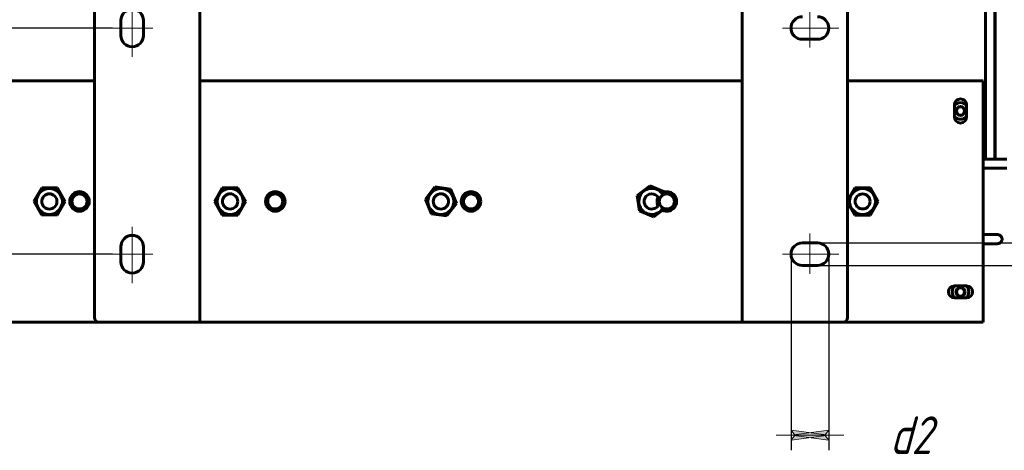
# Model space of a CAD drawing. Header units: millimetres. Extents: x 0 to 297, y 0 to 420.
# Tile 18 of 23: x 100 to 231, y 254 to 311. Entities that reach past the tile are written whole.
import ezdxf

# ---------------------------------------------------------------- set-up
doc = ezdxf.new("R2010")
doc.units = ezdxf.units.MM
for name, pattern in [('K5LT_AXLED', [19.5, 15, -1.5, 1.5, -1.5]), ('K5LT_BASIC', [0]), ('K5LT_THIN', [0])]:
    doc.linetypes.add(name, pattern=pattern)
doc.layers.add('Системный слой', color=7, linetype='Continuous')
doc.styles.add('KDIMTEXTSTYLE', font='GOST_AU.SHX', dxfattribs={"width": 0.96, "oblique": 15, "height": 5})
doc.dimstyles.new('KDIMSTYLE (0.20)', dxfattribs={"dimtxt": 5, "dimasz": 1, "dimexe": 2, "dimexo": 0, "dimgap": 1, "dimtad": 1, "dimlfac": 5, "dimtxsty": 'KDIMTEXTSTYLE', "dimsah": 1, "dimcen": 0, "dimdle": 1, "dimadec": 0, "dimazin": 0, "dimtfac": 0.667, "dimtmove": 0, "dimatfit": 3, "dimfxl": 1, "dimtvp": 1, "dimtolj": 1, "dimtzin": 0, "dimarcsym": 0})

# ---------------------------------------------------------------- blocks, each defined once
blk = doc.blocks.new('U125')
at = {"layer": 'Системный слой', "color": 150, "linetype": 'K5LT_BASIC', "lineweight": 60, "true_color": 0x0080ff}
for start, end in [(153.8735707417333, 206.1264292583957), (244.1275317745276, 90), (90, 105.5693699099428)]:
    blk.add_arc((186.3597860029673, 287.3227476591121), 1.299999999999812, start, end, dxfattribs=at)
blk = doc.blocks.new('U128')
at = {"layer": 'Системный слой', "color": 150, "linetype": 'K5LT_BASIC', "lineweight": 60, "true_color": 0x0080ff}
for p, q in [((92.35978600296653, 271.3227476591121), (110.9597853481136, 271.3227476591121)), ((124.3597853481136, 271.3227476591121), (196.3597866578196, 271.3227476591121)), ((209.7597866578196, 271.3227476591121), (228.3597860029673, 271.3227476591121))]:
    blk.add_line(p, q, dxfattribs=at)
blk = doc.blocks.new('U129')
at = {"layer": 'Системный слой', "color": 150, "linetype": 'K5LT_BASIC', "lineweight": 60, "true_color": 0x0080ff}
for start, end in [(90, 136.6582417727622), (43.34175822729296, 90), (223.3417582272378, 316.6582417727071)]:
    blk.add_arc((225.3597860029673, 299.3227476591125), 1.100000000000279, start, end, dxfattribs=at)
blk = doc.blocks.new('U130')
at = {"layer": 'Системный слой', "color": 150, "linetype": 'K5LT_BASIC', "lineweight": 60, "true_color": 0x0080ff}
for p, q in [((92.35978600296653, 303.3227476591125), (110.3597853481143, 303.3227476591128)), ((124.3597853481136, 303.3227476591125), (196.3597866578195, 303.3227476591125)), ((210.3597866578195, 303.3227476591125), (228.3597860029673, 303.3227476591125))]:
    blk.add_line(p, q, dxfattribs=at)
blk = doc.blocks.new('U131')
at = {"layer": 'Системный слой', "color": 150, "linetype": 'K5LT_BASIC', "lineweight": 60, "true_color": 0x0080ff}
for start, end in [(133.3417582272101, 226.6582417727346), (313.3417582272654, 46.65824177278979)]:
    blk.add_arc((225.3597860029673, 275.3227476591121), 1.100000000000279, start, end, dxfattribs=at)
blk = doc.blocks.new('U132')
at = {"layer": 'Системный слой', "color": 150, "linetype": 'K5LT_BASIC', "lineweight": 60, "true_color": 0x0080ff}
for start, end in [(157.0080768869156, 202.9919231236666), (0, 120.8913336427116), (239.1086663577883, 0)]:
    blk.add_arc((186.359786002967, 287.322747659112), 1.2, start, end, dxfattribs=at)
blk = doc.blocks.new('U133')
at = {"layer": 'Системный слой', "color": 150, "linetype": 'K5LT_BASIC', "lineweight": 60, "true_color": 0x0080ff}
for p, q in [((229.900105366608, 320.0943542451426), (229.900105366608, 294.6614846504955)), ((229.900105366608, 294.6614846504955), (229.900105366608, 294.6403172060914)), ((229.900105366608, 294.6403172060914), (229.900105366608, 294.6317128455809)), ((229.900105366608, 294.6317128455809), (229.900105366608, 294.6210355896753)), ((229.900105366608, 294.6210355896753), (229.900105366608, 294.5996876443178)), ((229.900105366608, 294.5996876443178), (229.900105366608, 294.5570236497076)), ((229.900105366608, 294.5570236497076), (229.900105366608, 294.5484357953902)), ((229.900105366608, 294.5484357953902), (229.900105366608, 294.539850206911)), ((229.900105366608, 294.539850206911), (229.900105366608, 294.5269203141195)), ((229.900105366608, 294.5269203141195), (229.900105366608, 294.5010781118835)), ((229.900105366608, 294.5010781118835), (229.900105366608, 294.4494741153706)), ((229.900105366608, 294.4494741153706), (229.900105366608, 294.369294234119)), ((229.900105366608, 294.369294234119), (229.900105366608, 294.3607802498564)), ((229.900105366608, 294.3607802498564), (229.900105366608, 294.3470197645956)), ((229.900105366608, 294.3470197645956), (229.900105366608, 294.3195364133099)), ((229.900105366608, 294.3195364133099), (229.900105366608, 294.264732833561)), ((229.900105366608, 294.264732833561), (229.900105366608, 294.1558793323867)), ((229.900105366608, 294.1558793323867), (229.900105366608, 294.0618231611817)), ((229.900105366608, 294.0618231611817), (229.900105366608, 294.0535452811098)), ((229.900105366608, 294.0535452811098), (229.900105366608, 294.0389862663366)), ((229.900105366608, 294.0389862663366), (229.900105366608, 294.0099485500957)), ((229.900105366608, 294.0099485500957), (229.900105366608, 293.952211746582)), ((229.900105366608, 293.952211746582), (229.900105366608, 293.8382316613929)), ((229.900105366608, 293.8382316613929), (229.900105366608, 293.7663912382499)), ((229.900105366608, 293.7663912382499), (229.900105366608, 293.7584917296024)), ((229.900105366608, 293.7584917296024), (229.900105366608, 293.7446994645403)), ((229.900105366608, 293.7446994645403), (229.900105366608, 293.7172337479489)), ((229.900105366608, 293.7172337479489), (229.900105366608, 293.6627908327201)), ((229.900105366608, 293.6627908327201), (229.900105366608, 293.5559651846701)), ((229.900105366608, 293.5559651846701), (229.900105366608, 293.4906230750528)), ((229.900105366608, 293.4906230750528), (229.900105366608, 293.4832375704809)), ((229.900105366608, 293.4832375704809), (229.900105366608, 293.4703675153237)), ((229.900105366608, 293.4703675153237), (229.900105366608, 293.4447753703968)), ((229.900105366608, 293.4447753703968), (229.900105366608, 293.3941965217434)), ((229.900105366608, 293.3941965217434), (229.900105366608, 293.2955692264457)), ((229.900105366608, 293.2955692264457), (229.900105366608, 293.2318701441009)), ((229.900105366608, 293.2318701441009), (229.900105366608, 293.2251255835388)), ((229.900105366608, 293.2251255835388), (229.900105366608, 293.2133671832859)), ((229.900105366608, 293.2133671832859), (229.900105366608, 293.1900290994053)), ((229.900105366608, 293.1900290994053), (229.900105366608, 293.1440813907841)), ((229.900105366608, 293.1440813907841), (229.900105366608, 293.0552085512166)), ((229.900105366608, 293.0552085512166), (229.900105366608, 293.000455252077)), ((229.900105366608, 293.000455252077), (229.900105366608, 292.9944555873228)), ((229.900105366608, 292.9944555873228), (229.900105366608, 292.9853223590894)), ((229.900105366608, 292.9853223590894), (229.900105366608, 292.9716892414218)), ((229.900105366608, 292.9716892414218), (229.900105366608, 292.9515053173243)), ((229.900105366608, 292.9515053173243), (229.900105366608, 292.9227476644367))]:
    blk.add_line(p, q, dxfattribs=at)
blk = doc.blocks.new('U135')
at = {"layer": 'Системный слой', "color": 150, "linetype": 'K5LT_BASIC', "lineweight": 60, "true_color": 0x0080ff}
for p, q in [((228.7001053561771, 323.5678099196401), (228.7001053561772, 294.6398884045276)), ((228.7001053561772, 294.6398884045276), (228.7001053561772, 294.6311187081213)), ((228.7001053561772, 294.6311187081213), (228.7001053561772, 294.6202411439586)), ((228.7001053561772, 294.6202411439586), (228.7001053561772, 294.5984924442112)), ((228.7001053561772, 294.5984924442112), (228.7001053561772, 294.5550266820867)), ((228.7001053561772, 294.5550266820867), (228.7001053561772, 294.5462733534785)), ((228.7001053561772, 294.5462733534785), (228.7001053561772, 294.5375223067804)), ((228.7001053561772, 294.5375223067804), (228.7001053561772, 294.5230806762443)), ((228.7001053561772, 294.5230806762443), (228.7001053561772, 294.4942189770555)), ((228.7001053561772, 294.4942189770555), (228.7001053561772, 294.4365958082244)), ((228.7001053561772, 294.4365958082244), (228.7001053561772, 294.3676357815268)), ((228.7001053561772, 294.3676357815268), (228.7001053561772, 294.3589558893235)), ((228.7001053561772, 294.3589558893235), (228.7001053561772, 294.3450179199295)), ((228.7001053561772, 294.3450179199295), (228.7001053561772, 294.3171800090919)), ((228.7001053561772, 294.3171800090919), (228.7001053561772, 294.261669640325)), ((228.7001053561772, 294.261669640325), (228.7001053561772, 294.1514174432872)), ((228.7001053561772, 294.1514174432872), (228.7001053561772, 294.0601481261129)), ((228.7001053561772, 294.0601481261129), (228.7001053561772, 294.0517070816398)), ((228.7001053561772, 294.0517070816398), (228.7001053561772, 294.036985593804)), ((228.7001053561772, 294.036985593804), (228.7001053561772, 294.0076247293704)), ((228.7001053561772, 294.0076247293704), (228.7001053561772, 293.9492500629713)), ((228.7001053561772, 293.9492500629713), (228.7001053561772, 293.8340379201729)), ((228.7001053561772, 293.8340379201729), (228.7001053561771, 293.7648304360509)), ((228.7001053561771, 293.7648304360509), (228.7001053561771, 293.7567772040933)), ((228.7001053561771, 293.7567772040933), (228.7001053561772, 293.7428357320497)), ((228.7001053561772, 293.7428357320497), (228.7001053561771, 293.7150751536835)), ((228.7001053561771, 293.7150751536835), (228.7001053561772, 293.6600570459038)), ((228.7001053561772, 293.6600570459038), (228.7001053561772, 293.5521417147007)), ((228.7001053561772, 293.5521417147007), (228.7001053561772, 293.4891976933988)), ((228.7001053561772, 293.4891976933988), (228.7001053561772, 293.4816714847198)), ((228.7001053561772, 293.4816714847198), (228.7001053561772, 293.4686652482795)), ((228.7001053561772, 293.4686652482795), (228.7001053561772, 293.4428045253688)), ((228.7001053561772, 293.4428045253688), (228.7001053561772, 293.3917037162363)), ((228.7001053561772, 293.3917037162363), (228.7001053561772, 293.2920937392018)), ((228.7001053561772, 293.2920937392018), (228.7001053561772, 293.2305662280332)), ((228.7001053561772, 293.2305662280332), (228.7001053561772, 293.2236937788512)), ((228.7001053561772, 293.2236937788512), (228.7001053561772, 293.2118112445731)), ((228.7001053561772, 293.2118112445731), (228.7001053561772, 293.1882282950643)), ((228.7001053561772, 293.1882282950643), (228.7001053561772, 293.1418055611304)), ((228.7001053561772, 293.1418055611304), (228.7001053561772, 293.0520502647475)), ((228.7001053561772, 293.0520502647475), (228.7001053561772, 292.9992908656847)), ((228.7001053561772, 292.9992908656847), (228.7001053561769, 292.9931768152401)), ((228.7001053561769, 292.9931768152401), (228.700105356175, 292.9849948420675)), ((228.700105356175, 292.9849948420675), (228.7001053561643, 292.9727918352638)), ((228.7001053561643, 292.9727918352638), (228.7001053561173, 292.9546931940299)), ((228.7001053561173, 292.9546931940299), (228.7001053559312, 292.9282224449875)), ((228.7001053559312, 292.9282224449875), (228.7001053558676, 292.9227476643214))]:
    blk.add_line(p, q, dxfattribs=at)
blk = doc.blocks.new('U138')
at = {"layer": 'Системный слой', "color": 150, "linetype": 'K5LT_BASIC', "lineweight": 60, "true_color": 0x0080ff}
for start, end in [(157.4773264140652, 332.3670695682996), (27.63293042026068, 157.4773264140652)]:
    blk.add_arc((184.3597860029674, 287.3227476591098), 1.0106, start, end, dxfattribs=at)
blk = doc.blocks.new('U139')
at = {"layer": 'Системный слой', "color": 150, "linetype": 'K5LT_BASIC', "lineweight": 60, "true_color": 0x0080ff}
for start, end in [(36.65310720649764, 157.4773264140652), (157.4773264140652, 323.3468927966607)]:
    blk.add_arc((184.3597860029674, 287.3227476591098), 1.725000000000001, start, end, dxfattribs=at)
blk = doc.blocks.new('U142')
at = {"layer": 'Системный слой', "color": 150, "linetype": 'K5LT_BASIC', "lineweight": 60, "true_color": 0x0080ff}
for p, q in [((229.4116450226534, 292.9227476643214), (228.3597860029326, 292.9227476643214)), ((230.2302850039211, 292.9227476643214), (229.4116450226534, 292.9227476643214)), ((230.5924894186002, 292.9227476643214), (230.2302850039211, 292.9227476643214)), ((230.9210901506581, 292.9227476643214), (230.5924894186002, 292.9227476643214)), ((231.1882619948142, 292.9227476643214), (230.9210901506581, 292.9227476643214)), ((231.1998776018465, 292.9227476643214), (231.1882619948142, 292.9227476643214)), ((231.4259028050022, 292.9227476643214), (231.1998776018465, 292.9227476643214)), ((231.5119976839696, 292.9227476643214), (231.4259028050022, 292.9227476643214)), ((231.5217689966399, 292.9227476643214), (231.5119976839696, 292.9227476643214)), ((231.5217997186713, 292.9227476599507), (231.5215417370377, 292.9227476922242)), ((231.5215417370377, 292.9227476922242), (231.5216251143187, 292.922747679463)), ((231.5216251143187, 292.922747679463), (231.5217301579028, 292.9227476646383)), ((231.5217301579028, 292.9227476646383), (231.5217324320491, 292.9227476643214)), ((231.5217323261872, 292.9227476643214), (231.5217319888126, 292.9227476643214)), ((231.5217319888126, 292.9227476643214), (231.5217689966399, 292.9227476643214))]:
    blk.add_line(p, q, dxfattribs=at)
blk = doc.blocks.new('U143')
at = {"layer": 'Системный слой', "color": 150, "linetype": 'K5LT_BASIC', "lineweight": 60, "true_color": 0x0080ff}
for p, q in [((229.9856577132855, 327.8129160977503), (229.9856577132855, 299.1568852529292)), ((229.9856577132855, 299.1568852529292), (229.9856577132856, 294.6524631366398)), ((229.9856577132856, 294.6524631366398), (229.9856577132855, 294.6438486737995)), ((229.9856577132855, 294.6438486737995), (229.9856577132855, 294.6333242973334)), ((229.9856577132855, 294.6333242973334), (229.9856577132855, 294.6122815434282)), ((229.9856577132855, 294.6122815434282), (229.9856577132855, 294.5745381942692)), ((229.9856577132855, 294.5745381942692), (229.9856577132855, 294.5659381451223)), ((229.9856577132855, 294.5659381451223), (229.9856577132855, 294.5544821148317)), ((229.9856577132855, 294.5544821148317), (229.9856577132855, 294.5315823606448)), ((229.9856577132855, 294.5315823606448), (229.9856577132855, 294.4858390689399)), ((229.9856577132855, 294.4858390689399), (229.9856577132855, 294.4191309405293)), ((229.9856577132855, 294.4191309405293), (229.9856577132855, 294.4105857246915)), ((229.9856577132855, 294.4105857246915), (229.9856577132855, 294.3970603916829)), ((229.9856577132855, 294.3970603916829), (229.9856577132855, 294.3700417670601)), ((229.9856577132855, 294.3700417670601), (229.9856577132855, 294.3161444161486)), ((229.9856577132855, 294.3161444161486), (229.9856577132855, 294.2090031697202)), ((229.9856577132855, 294.2090031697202), (229.9856577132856, 294.1156548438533)), ((229.9856577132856, 294.1156548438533), (229.9856577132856, 294.1073205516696)), ((229.9856577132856, 294.1073205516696), (229.9856577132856, 294.0927078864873)), ((229.9856577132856, 294.0927078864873), (229.9856577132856, 294.0635571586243)), ((229.9856577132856, 294.0635571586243), (229.9856577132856, 294.0055700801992)), ((229.9856577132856, 294.0055700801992), (229.9856577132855, 293.8909811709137)), ((229.9856577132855, 293.8909811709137), (229.9856577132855, 293.8179096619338)), ((229.9856577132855, 293.8179096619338), (229.9856577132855, 293.8099286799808)), ((229.9856577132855, 293.8099286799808), (229.9856577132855, 293.7959954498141)), ((229.9856577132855, 293.7959954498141), (229.9856577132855, 293.7682423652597)), ((229.9856577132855, 293.7682423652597), (229.9856577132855, 293.713203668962)), ((229.9856577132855, 293.713203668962), (229.9856577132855, 293.6051079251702)), ((229.9856577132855, 293.6051079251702), (229.9856577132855, 293.5395901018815)), ((229.9856577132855, 293.5395901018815), (229.9856577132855, 293.5321030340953)), ((229.9856577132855, 293.5321030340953), (229.9856577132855, 293.5190681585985)), ((229.9856577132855, 293.5190681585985), (229.9856577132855, 293.4931410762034)), ((229.9856577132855, 293.4931410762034), (229.9856577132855, 293.4418706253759)), ((229.9856577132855, 293.4418706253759), (229.9856577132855, 293.3417688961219)), ((229.9856577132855, 293.3417688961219), (229.9856577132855, 293.2776189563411)), ((229.9856577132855, 293.2776189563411), (229.9856577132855, 293.2707487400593)), ((229.9856577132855, 293.2707487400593), (229.9856577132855, 293.2587751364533)), ((229.9856577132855, 293.2587751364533), (229.9856577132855, 293.2350003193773)), ((229.9856577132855, 293.2350003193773), (229.9856577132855, 293.1881538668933)), ((229.9856577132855, 293.1881538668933), (229.9856577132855, 293.0973826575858)), ((229.9856577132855, 293.0973826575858), (229.9856577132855, 293.0408851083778)), ((229.9856577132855, 293.0408851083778), (229.9856577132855, 293.0347499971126)), ((229.9856577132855, 293.0347499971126), (229.9856577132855, 293.0250832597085)), ((229.9856577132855, 293.0250832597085), (229.9856577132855, 293.0059347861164)), ((229.9856577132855, 293.0059347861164), (229.9856577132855, 292.968307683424)), ((229.9856577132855, 292.968307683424), (229.9856577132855, 292.9227476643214))]:
    blk.add_line(p, q, dxfattribs=at)
blk = doc.blocks.new('U145')
at = {"layer": 'Системный слой', "color": 150, "linetype": 'K5LT_BASIC', "lineweight": 60, "true_color": 0x0080ff}
for p, q in [((229.2999098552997, 291.7227476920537), (229.2980545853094, 291.7227476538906)), ((230.5856577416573, 291.7227476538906), (229.3021794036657, 291.7227476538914))]:
    blk.add_line(p, q, dxfattribs=at)
blk = doc.blocks.new('U214')
at = {"layer": 'Системный слой', "color": 150, "linetype": 'K5LT_BASIC', "lineweight": 60, "true_color": 0x0080ff}
for p, q in [((230.2813915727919, 282.9227476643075), (230.2816193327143, 282.9227476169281)), ((230.2815355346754, 281.7227476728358), (230.2813954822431, 281.7227476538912))]:
    blk.add_line(p, q, dxfattribs=at)
blk = doc.blocks.new('U215')
at = {"layer": 'Системный слой', "color": 150, "linetype": 'K5LT_BASIC', "lineweight": 60, "true_color": 0x0080ff}
for p, q in [((230.2816193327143, 282.9227476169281), (230.2813915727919, 282.9227476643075)), ((230.2813954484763, 281.7227476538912), (230.2815355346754, 281.7227476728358))]:
    blk.add_line(p, q, dxfattribs=at)
blk = doc.blocks.new('U216')
at = {"layer": 'Системный слой', "color": 150, "linetype": 'K5LT_BASIC', "lineweight": 60, "true_color": 0x0080ff}
for p, q in [((230.2813954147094, 282.922747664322), (230.2814595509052, 282.9227476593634)), ((230.2813954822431, 281.7227476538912), (230.2813878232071, 281.7227476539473)), ((230.2815355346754, 281.7227476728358), (230.2813954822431, 281.7227476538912))]:
    blk.add_line(p, q, dxfattribs=at)
blk = doc.blocks.new('KDIMARROW_02')
at = {"layer": 'Системный слой'}
blk.add_hatch(color=0, dxfattribs=at).paths.add_polyline_path([(4.5, -5.51091059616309e-16), (5, 0.6582624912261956), (0, 0), (5, -0.658262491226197)])
at = {"layer": 'Системный слой', "color": 0, "linetype": 'K5LT_THIN', "lineweight": 18}
for p, q in [((0, 0), (-1, 0)), ((5, 0.6582624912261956), (0, 0)), ((0, 0), (5, -0.658262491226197)), ((0, 0), (7, -8.572527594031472e-16)), ((4.5, -5.51091059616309e-16), (5, 0.6582624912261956)), ((5, -0.658262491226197), (4.5, -5.51091059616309e-16))]:
    blk.add_line(p, q, dxfattribs=at)
blk = doc.blocks.new('KDIMARROW_01')
at = {"layer": 'Системный слой'}
blk.add_hatch(color=0, dxfattribs=at).paths.add_polyline_path([(-5, -0.6582624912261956), (0, 0), (-5, 0.658262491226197), (-4.5, 5.51091059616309e-16)])
at = {"layer": 'Системный слой', "color": 0, "linetype": 'K5LT_THIN', "lineweight": 18}
for p, q in [((-4.5, 5.51091059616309e-16), (-5, 0.658262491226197)), ((-5, 0.658262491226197), (0, 0)), ((0, 0), (-5, -0.6582624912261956)), ((-5, -0.6582624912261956), (-4.5, 5.51091059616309e-16)), ((0, 0), (-1, 0))]:
    blk.add_line(p, q, dxfattribs=at)

msp = doc.modelspace()

# ---------------------------------------------------------------- linework, layer by layer
at = {"layer": 'Системный слой', "color": 150, "linetype": 'K5LT_BASIC', "lineweight": 60, "true_color": 0x0080ff}
for p, q in [((110.3597853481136, 379.721924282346), (110.3597853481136, 271.9227476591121)), ((124.3597853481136, 271.3227476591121), (124.3597853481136, 379.8635909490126)), ((196.3597866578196, 379.8635909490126), (196.3597866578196, 271.3227476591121)), ((210.3597866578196, 379.721924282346), (210.3597866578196, 271.9227476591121)), ((113.8597853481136, 309.3219225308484), (113.8597853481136, 311.3219225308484)), ((116.8597853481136, 311.3219225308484), (116.8597853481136, 309.3219225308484)), ((206.3597853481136, 308.8219225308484), (204.3597853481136, 308.8219225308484)), ((228.3597860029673, 302.7227476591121), (228.3597860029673, 303.3227476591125)), ((228.3597860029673, 271.9227476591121), (228.3597860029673, 302.7227476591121)), ((224.5597860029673, 298.5227476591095), (224.5597860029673, 300.1227476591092)), ((226.1597860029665, 300.1227476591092), (226.1597860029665, 298.5227476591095)), ((231.5217324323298, 291.7227476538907), (228.3597860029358, 291.7227476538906)), ((229.2980313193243, 291.7227476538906), (229.3001053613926, 291.7227435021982)), ((229.3001053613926, 291.7227435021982), (229.3021794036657, 291.7227476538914)), ((230.585657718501, 291.722743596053), (230.5836072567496, 291.7227476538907)), ((230.5877081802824, 291.7227476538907), (230.585657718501, 291.722743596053)), ((103.3416991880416, 289.1347904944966), (102.2814674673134, 287.3470800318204)), ((105.4200177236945, 289.110458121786), (103.3416991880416, 289.1347904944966)), ((106.4381045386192, 287.2984152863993), (105.4200177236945, 289.110458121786)), ((127.3205555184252, 289.1227476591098), (126.2813250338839, 287.3227476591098)), ((129.3990164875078, 289.1227476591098), (127.3205555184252, 289.1227476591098)), ((130.4382469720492, 287.3227476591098), (129.3990164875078, 289.1227476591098)), ((155.5727598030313, 289.2464393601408), (154.3003070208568, 287.6030088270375)), ((157.6322387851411, 288.9661781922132), (155.5727598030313, 289.2464393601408)), ((184.0893078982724, 289.3835343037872), (182.4398533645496, 288.1189000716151)), ((186.0092405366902, 288.587381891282), (184.0893078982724, 289.3835343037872)), ((211.3205555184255, 289.122747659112), (210.3597866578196, 287.4586471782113)), ((213.3990164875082, 289.122747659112), (211.3205555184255, 289.122747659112)), ((214.4382469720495, 287.322747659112), (213.3990164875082, 289.122747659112)), ((158.4192649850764, 287.0424864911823), (157.6322387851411, 288.9661781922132)), ((182.4398533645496, 288.1189000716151), (182.7103314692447, 286.0581134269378)), ((186.0240150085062, 288.4748144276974), (186.0092405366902, 288.587381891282)), ((102.2814674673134, 287.3470800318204), (103.2995542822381, 285.5350371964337)), ((105.377872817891, 285.5107048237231), (106.4381045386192, 287.2984152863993)), ((126.2813250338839, 287.3227476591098), (127.3205555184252, 285.5227476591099)), ((129.3990164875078, 285.5227476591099), (130.4382469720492, 287.3227476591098)), ((154.3003070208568, 287.6030088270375), (155.0873332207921, 285.6793171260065)), ((157.1468122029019, 285.3990559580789), (158.4192649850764, 287.0424864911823)), ((210.3597866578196, 287.1868481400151), (211.3205555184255, 285.522747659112)), ((213.3990164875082, 285.522747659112), (214.4382469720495, 287.322747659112)), ((103.2995542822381, 285.5350371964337), (105.377872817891, 285.5107048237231)), ((127.3205555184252, 285.5227476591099), (129.3990164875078, 285.5227476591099)), ((155.0873332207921, 285.6793171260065), (157.1468122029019, 285.3990559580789)), ((182.7103314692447, 286.0581134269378), (184.6302641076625, 285.2619610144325)), ((184.6302641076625, 285.2619610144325), (185.8822506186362, 286.221857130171)), ((211.3205555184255, 285.522747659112), (213.3990164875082, 285.522747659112)), ((230.2813954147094, 282.922747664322), (228.3597860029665, 282.9227476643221)), ((230.2813915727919, 282.9227476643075), (230.2813954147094, 282.922747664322)), ((113.8597853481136, 279.3219225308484), (113.8597853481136, 281.3219225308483)), ((116.8597853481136, 281.3219225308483), (116.8597853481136, 279.3219225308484)), ((204.3597853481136, 281.8219225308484), (206.3597853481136, 281.8219225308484)), ((230.2813954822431, 281.7227476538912), (228.3597860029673, 281.7227476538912)), ((230.2815240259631, 281.7227476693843), (230.2813954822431, 281.7227476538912)), ((230.2815240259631, 281.7227476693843), (230.2813977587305, 281.7227476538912)), ((206.3597853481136, 278.8219225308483), (204.3597853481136, 278.8219225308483)), ((224.5597860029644, 276.1227476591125), (226.1597860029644, 276.1227476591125)), ((226.1597860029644, 274.5227476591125), (224.5597860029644, 274.5227476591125)), ((110.9597853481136, 271.3227476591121), (122.7597853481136, 271.3227476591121)), ((122.7597853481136, 271.3227476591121), (124.3597853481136, 271.3227476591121)), ((196.3597866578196, 271.3227476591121), (197.9597866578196, 271.3227476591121)), ((197.9597866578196, 271.3227476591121), (209.7597866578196, 271.3227476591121)), ((228.3597860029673, 271.3227476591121), (228.3597860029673, 271.9227476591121))]:
    msp.add_line(p, q, dxfattribs=at)
at = {"layer": 'Системный слой', "color": 30, "linetype": 'K5LT_AXLED', "lineweight": 18, "true_color": 0xff8000}
for p, q in [((115.3597853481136, 313.9596789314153), (115.3597853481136, 306.4960684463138)), ((205.3597853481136, 307.7226893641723), (205.3597853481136, 313.0781572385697)), ((112.7605521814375, 310.3219225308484), (118.116020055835, 310.3219225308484)), ((201.7220289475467, 310.3219225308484), (209.1856394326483, 310.3219225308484)), ((115.3597853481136, 283.9596789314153), (115.3597853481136, 276.4960684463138)), ((205.3597853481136, 277.7226893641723), (205.3597853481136, 283.0781572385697)), ((112.7605521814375, 280.3219225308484), (118.116020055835, 280.3219225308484)), ((201.7220289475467, 280.3219225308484), (209.1856394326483, 280.3219225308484))]:
    msp.add_line(p, q, dxfattribs=at)
at = {"layer": 'Системный слой', "color": 150, "linetype": 'K5LT_BASIC', "lineweight": 60, "true_color": 0x0080ff}
for centre, radius in [((225.3597860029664, 299.3227476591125), 0.6000000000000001), ((225.3597860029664, 299.3227476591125), 0.5400000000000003), ((104.3597860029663, 287.3227476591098), 1.725000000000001), ((128.3597860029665, 287.3227476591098), 1.725000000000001), ((156.3597860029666, 287.3227476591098), 1.725000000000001), ((212.3597860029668, 287.322747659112), 1.725000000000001), ((104.3597860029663, 287.3227476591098), 1.0106), ((108.359786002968, 287.3227476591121), 1.299999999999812), ((108.3597860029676, 287.322747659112), 1.2), ((108.3597860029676, 287.322747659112), 1.000000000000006), ((128.3597860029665, 287.3227476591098), 1.0106), ((134.3597860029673, 287.3227476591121), 1.299999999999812), ((134.3597860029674, 287.322747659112), 1.2), ((134.3597860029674, 287.322747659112), 1.000000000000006), ((156.3597860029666, 287.3227476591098), 1.0106), ((160.3597860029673, 287.3227476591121), 1.299999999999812), ((160.3597860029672, 287.322747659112), 1.2), ((160.3597860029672, 287.322747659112), 1.000000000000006), ((186.359786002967, 287.322747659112), 1.000000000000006), ((212.3597860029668, 287.322747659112), 1.000000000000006), ((225.3597860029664, 275.3227476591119), 0.6000000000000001), ((225.3597860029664, 275.3227476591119), 0.5400000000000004)]:
    msp.add_circle(centre, radius, dxfattribs=at)
for centre, radius, start, end in [((115.3597853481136, 311.3219225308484), 1.500000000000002, 0, 180), ((204.3597853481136, 310.3219225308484), 1.500000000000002, 90, 270), ((206.3597853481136, 310.3219225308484), 1.500000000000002, 270, 90), ((115.3597853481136, 309.3219225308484), 1.500000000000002, 180, 0), ((225.3597860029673, 300.1227476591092), 0.7999999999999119, 0, 180), ((225.3597860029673, 298.5227476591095), 0.7999999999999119, 180, 0), ((115.3597853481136, 281.3219225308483), 1.500000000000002, 0, 180), ((204.3597853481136, 280.3219225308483), 1.500000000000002, 90, 270), ((206.3597853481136, 280.3219225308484), 1.500000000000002, 270, 90), ((115.3597853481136, 279.3219225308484), 1.500000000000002, 180, 0), ((224.5597860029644, 275.3227476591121), 0.7999999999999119, 90, 270), ((226.1597860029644, 275.3227476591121), 0.7999999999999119, 270, 90), ((110.9597853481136, 271.9227476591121), 0.5999999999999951, 180, 270), ((209.7597866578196, 271.9227476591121), 0.6000000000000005, 270, 0)]:
    msp.add_arc(centre, radius, start, end, dxfattribs=at)
for points, knots in [([(230.2813954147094, 282.922747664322), (230.2814061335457, 282.9227476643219), (230.2814128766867, 282.9227476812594), (230.2814513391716, 282.9227476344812), (230.281411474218, 282.9227476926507), (230.2818207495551, 282.9227471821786), (230.282257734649, 282.9227470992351), (230.2833121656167, 282.9227445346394), (230.2839688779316, 282.9227416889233), (230.2858660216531, 282.9227298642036), (230.287106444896, 282.9227176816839), (230.2907545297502, 282.9226687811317), (230.2931621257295, 282.9226197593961), (230.3002373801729, 282.9224266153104), (230.3049045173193, 282.9222363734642), (230.318820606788, 282.9214828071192), (230.3280654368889, 282.9207359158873), (230.3481020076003, 282.9185893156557), (230.3588910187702, 282.9169927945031), (230.3770504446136, 282.9141003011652), (230.3844187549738, 282.9126244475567), (230.4174339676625, 282.905637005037), (230.4427789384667, 282.8983543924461), (230.4935069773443, 282.8799930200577), (230.5187973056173, 282.8687595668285), (230.5690002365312, 282.8423216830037), (230.5938157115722, 282.8269391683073), (230.6421210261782, 282.7922911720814), (230.6654873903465, 282.7729206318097), (230.709777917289, 282.7307810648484), (230.7306649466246, 282.7079330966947), (230.7688646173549, 282.6597092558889), (230.7861707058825, 282.634414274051), (230.8056237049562, 282.6010248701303), (230.809802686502, 282.5940663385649), (230.8227875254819, 282.5675933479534), (230.8324906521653, 282.548482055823), (230.850979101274, 282.5026051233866), (230.8596297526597, 282.4758207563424), (230.8724425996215, 282.4228014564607), (230.8768203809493, 282.396640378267), (230.8815124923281, 282.3451972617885), (230.8819978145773, 282.3197733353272), (230.8792804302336, 282.2696531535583), (230.8761554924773, 282.244891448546), (230.8663385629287, 282.1948254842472), (230.8594827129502, 282.1695659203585), (230.8420167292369, 282.1189407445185), (230.831215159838, 282.0936014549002), (230.8056486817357, 282.0432508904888), (230.7907084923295, 282.0183351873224), (230.756956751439, 281.9697610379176), (230.7380144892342, 281.9462012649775), (230.6966158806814, 281.9013527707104), (230.6740606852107, 281.8801032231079), (230.6264086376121, 281.841156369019), (230.6013339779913, 281.8234306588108), (230.5497146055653, 281.7922727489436), (230.5232239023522, 281.7787148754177), (230.4698491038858, 281.7562332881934), (230.4430861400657, 281.7471286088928), (230.3903252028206, 281.7334870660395), (230.3640474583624, 281.7305683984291), (230.337848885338, 281.7257867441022), (230.3375572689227, 281.7257762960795), (230.3187551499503, 281.7237622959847), (230.3001467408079, 281.7227527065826), (230.2815355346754, 281.7227476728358)], [0, 0, 0, 0, 0.0006673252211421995, 0.0006673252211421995, 0.001740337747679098, 0.001740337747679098, 0.01900403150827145, 0.01900403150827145, 0.04751007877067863, 0.04751007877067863, 0.1013548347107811, 0.1013548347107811, 0.2058770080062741, 0.2058770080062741, 0.4085866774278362, 0.4085866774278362, 0.810837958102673, 0.810837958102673, 1.283400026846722, 1.283400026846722, 1.609004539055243, 1.609004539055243, 2.748353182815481, 2.748353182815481, 3.94564349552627, 3.94564349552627, 5.20643591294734, 5.20643591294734, 6.517325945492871, 6.517325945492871, 7.854804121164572, 7.854804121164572, 9.177372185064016, 9.177372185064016, 9.527907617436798, 9.527907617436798, 10.45556895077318, 10.45556895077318, 11.6685924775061, 11.6685924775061, 12.81601331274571, 12.81601331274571, 13.90916779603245, 13.90916779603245, 14.98738113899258, 14.98738113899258, 16.11759264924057, 16.11759264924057, 17.30902872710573, 17.30902872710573, 18.5624052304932, 18.5624052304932, 19.86959487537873, 19.86959487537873, 21.20572597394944, 21.20572597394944, 22.5322578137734, 22.5322578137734, 23.8170939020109, 23.8170939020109, 25.03599360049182, 25.03599360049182, 26.17956792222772, 26.17956792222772, 26.19215377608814, 26.19215377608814, 27, 27, 27, 27]), ([(230.2813977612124, 282.9227476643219), (230.2818334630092, 282.9227476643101), (230.2822711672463, 282.9227471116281), (230.2833639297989, 282.9227443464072), (230.2840195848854, 282.9227414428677), (230.2859136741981, 282.9227294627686), (230.2871520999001, 282.9227171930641), (230.2907943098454, 282.9226680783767), (230.2931980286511, 282.9226189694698), (230.3002618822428, 282.9224257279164), (230.3049215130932, 282.9222356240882), (230.3142986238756, 282.9217277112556), (230.3190181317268, 282.9214080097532), (230.3330281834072, 282.9202697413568), (230.3422996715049, 282.9192688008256), (230.3575920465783, 282.9172135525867), (230.3636342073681, 282.9163284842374), (230.377543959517, 282.9139025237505), (230.3854354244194, 282.9124304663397), (230.3942529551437, 282.9105384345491), (230.3952404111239, 282.9103700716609), (230.4135176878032, 282.9054681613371), (230.4310275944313, 282.901550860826), (230.4740634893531, 282.887671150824), (230.4994103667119, 282.877462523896), (230.549845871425, 282.8531217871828), (230.5748678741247, 282.8387969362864), (230.6238473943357, 282.8062090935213), (230.6477061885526, 282.7878024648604), (230.6932266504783, 282.7474638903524), (230.7148434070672, 282.7254348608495), (230.7547936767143, 282.6785711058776), (230.773124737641, 282.6537481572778), (230.8055102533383, 282.6025456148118), (230.819684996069, 282.5762182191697), (230.8434353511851, 282.523041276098), (230.853219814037, 282.4962003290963), (230.8682092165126, 282.4429201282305), (230.8736376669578, 282.4165499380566), (230.880326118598, 282.3646241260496), (230.8817789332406, 282.3389886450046), (230.8808604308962, 282.2884835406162), (230.8786326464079, 282.2637854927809), (230.8706519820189, 282.2138459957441), (230.8647557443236, 282.1886588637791), (230.8492532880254, 282.1380861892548), (230.8394833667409, 282.1127716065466), (230.8160031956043, 282.0622604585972), (230.8021138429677, 282.0371656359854), (230.7704028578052, 281.9879665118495), (230.7524535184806, 281.9639865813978), (230.7129093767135, 281.9180097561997), (230.6912030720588, 281.8960702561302), (230.6449209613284, 281.8554086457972), (230.6203920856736, 281.8367230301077), (230.5695721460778, 281.8034787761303), (230.5433446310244, 281.7888303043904), (230.4901975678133, 281.7641064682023), (230.4633903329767, 281.7538669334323), (230.4101115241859, 281.7379711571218), (230.3837200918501, 281.7321000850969), (230.3507188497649, 281.7273210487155), (230.3444413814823, 281.726367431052), (230.3231843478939, 281.7245851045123), (230.3082215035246, 281.723224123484), (230.2893222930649, 281.7227936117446), (230.285423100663, 281.722748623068), (230.2815240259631, 281.7227476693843)], [0, 0, 0, 0, 0.0189755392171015, 0.0189755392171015, 0.04743884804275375, 0.04743884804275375, 0.1012028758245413, 0.1012028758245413, 0.2055683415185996, 0.2055683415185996, 0.4079740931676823, 0.4079740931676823, 0.6132563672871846, 0.6132563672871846, 1.018045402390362, 1.018045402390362, 1.282745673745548, 1.282745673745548, 1.630847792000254, 1.630847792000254, 1.674269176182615, 1.674269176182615, 2.45166353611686, 2.45166353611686, 3.633124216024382, 3.633124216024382, 4.878872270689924, 4.878872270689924, 6.179043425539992, 6.179043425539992, 7.513398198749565, 7.513398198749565, 8.84366131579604, 8.84366131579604, 10.13548582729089, 10.13548582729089, 11.36685712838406, 11.36685712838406, 12.52931296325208, 12.52931296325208, 13.63802951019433, 13.63802951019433, 14.71016088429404, 14.71016088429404, 15.8269412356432, 15.8269412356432, 17.00151533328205, 17.00151533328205, 18.23952344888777, 18.23952344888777, 19.53415284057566, 19.53415284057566, 20.86664664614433, 20.86664664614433, 22.19828124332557, 22.19828124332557, 23.49675668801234, 23.49675668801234, 24.73331309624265, 24.73331309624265, 25.90447581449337, 25.90447581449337, 26.17931137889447, 26.17931137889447, 26.830736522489, 26.830736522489, 27, 27, 27, 27]), ([(230.2816193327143, 282.9227476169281), (230.2822194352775, 282.9227473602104), (230.2828195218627, 282.9227460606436), (230.2844483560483, 282.9227397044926), (230.2854770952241, 282.9227326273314), (230.2885632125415, 282.9227022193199), (230.2906203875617, 282.9226697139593), (230.2929613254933, 282.9226188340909), (230.293245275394, 282.9226152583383), (230.297272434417, 282.9224809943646), (230.3010175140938, 282.9223903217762), (230.3128090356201, 282.9218605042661), (230.3208544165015, 282.921312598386), (230.3416191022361, 282.9194209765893), (230.3543150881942, 282.9177989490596), (230.3676369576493, 282.915616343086), (230.3683587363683, 282.9155394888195), (230.3693216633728, 282.9153192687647), (230.3695868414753, 282.9153058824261), (230.3912328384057, 282.910310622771), (230.4128928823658, 282.9066054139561), (230.4599124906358, 282.8927663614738), (230.4853188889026, 282.8832816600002), (230.5358730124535, 282.8604517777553), (230.5609536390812, 282.8469251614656), (230.6102998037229, 282.8158896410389), (230.6344535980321, 282.7982267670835), (230.6808258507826, 282.7592184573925), (230.7029100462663, 282.7378375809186), (230.7440143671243, 282.6921142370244), (230.7630324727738, 282.6677365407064), (230.7969670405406, 282.6171272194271), (230.81195665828, 282.5909845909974), (230.8373487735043, 282.5380284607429), (230.8479255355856, 282.5112905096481), (230.8629960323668, 282.4628916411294), (230.8683269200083, 282.441509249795), (230.8734892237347, 282.4137758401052), (230.8745225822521, 282.407645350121), (230.8759133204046, 282.3984266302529), (230.8763504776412, 282.3953490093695), (230.8769660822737, 282.3907272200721), (230.8771646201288, 282.3891855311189), (230.8774523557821, 282.3868717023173), (230.8775465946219, 282.3861001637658), (230.8776854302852, 282.3849425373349), (230.8777312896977, 282.3845565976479), (230.8777994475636, 282.3839776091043), (230.8778220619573, 282.383784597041), (230.8778558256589, 282.3834950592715), (230.8778670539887, 282.3833985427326), (230.8778838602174, 282.3832537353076), (230.8778894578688, 282.3832054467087), (230.8779006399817, 282.3831088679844), (230.8779062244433, 282.3830605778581), (230.8779173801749, 282.3829639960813), (230.877922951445, 282.3829157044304), (230.8779340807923, 282.3828191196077), (230.8779396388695, 282.3827708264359), (230.8779549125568, 282.3826379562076), (230.8779646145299, 282.3825533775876), (230.8779881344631, 282.382347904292), (230.8780019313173, 282.3822270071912), (230.8780376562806, 282.381913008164), (230.8780595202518, 282.3817198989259), (230.8781194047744, 282.3811883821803), (230.878157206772, 282.3808499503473), (230.878248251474, 282.3800277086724), (230.8783011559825, 282.379543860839), (230.8784368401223, 282.3782869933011), (230.8785185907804, 282.3775138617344), (230.8787389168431, 282.3753855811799), (230.8788739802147, 282.3740300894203), (230.879189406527, 282.3707359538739), (230.8793643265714, 282.3687967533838), (230.8797908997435, 282.3637567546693), (230.8800259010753, 282.3606547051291), (230.8805968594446, 282.3521129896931), (230.8808759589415, 282.3466666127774), (230.881288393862, 282.3350680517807), (230.8813983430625, 282.3289155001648), (230.8813983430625, 282.3227476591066)], [0, 0, 0, 0, 0.04051881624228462, 0.04051881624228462, 0.1099796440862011, 0.1099796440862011, 0.2489012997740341, 0.2489012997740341, 0.2680719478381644, 0.2680719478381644, 0.5209562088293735, 0.5209562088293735, 1.065066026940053, 1.065066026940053, 1.927407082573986, 1.927407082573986, 1.976269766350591, 1.976269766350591, 1.994041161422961, 1.994041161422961, 3.474714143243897, 3.474714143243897, 5.292042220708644, 5.292042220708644, 7.208882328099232, 7.208882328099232, 9.217931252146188, 9.217931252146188, 11.28378484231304, 11.28378484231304, 13.36054350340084, 13.36054350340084, 15.38355212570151, 15.38355212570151, 17.31814169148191, 17.31814169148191, 18.80292303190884, 18.80292303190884, 19.22244759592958, 19.22244759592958, 19.4322627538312, 19.4322627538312, 19.53718821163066, 19.53718821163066, 19.58965603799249, 19.58965603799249, 19.61589130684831, 19.61589130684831, 19.62900929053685, 19.62900929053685, 19.63556837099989, 19.63556837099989, 19.63884981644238, 19.63884981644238, 19.64213126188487, 19.64213126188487, 19.64541270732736, 19.64541270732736, 19.64869415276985, 19.64869415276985, 19.65444088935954, 19.65444088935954, 19.66265475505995, 19.66265475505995, 19.67577345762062, 19.67577345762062, 19.69876063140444, 19.69876063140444, 19.73161627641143, 19.73161627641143, 19.78409560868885, 19.78409560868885, 19.87604808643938, 19.87604808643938, 20.00747370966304, 20.00747370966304, 20.21747399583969, 20.21747399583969, 20.58535399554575, 20.58535399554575, 21.00125083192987, 21.00125083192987, 21.00125083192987, 21.00125083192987]), ([(230.8813983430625, 282.3227476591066), (230.8813983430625, 282.319593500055), (230.8813695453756, 282.316441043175), (230.8812255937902, 282.3085461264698), (230.8810741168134, 282.3038014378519), (230.8804986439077, 282.2911691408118), (230.8799603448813, 282.2832860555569), (230.877818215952, 282.2596908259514), (230.8756883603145, 282.2440435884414), (230.868269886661, 282.2029561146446), (230.8618094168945, 282.1776473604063), (230.8451324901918, 282.1269351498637), (230.8347714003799, 282.1016282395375), (230.8101218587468, 282.0512684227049), (230.795636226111, 282.0262860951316), (230.7627322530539, 281.9774168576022), (230.7441726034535, 281.9536305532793), (230.7035500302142, 281.9082968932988), (230.6813920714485, 281.8867923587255), (230.634308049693, 281.8471078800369), (230.6094023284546, 281.8289311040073), (230.5580741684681, 281.7968733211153), (230.5317069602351, 281.7828707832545), (230.4784826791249, 281.7594676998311), (230.4516100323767, 281.7498492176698), (230.3983387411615, 281.7352027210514), (230.3720478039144, 281.7299529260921), (230.3242871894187, 281.7240855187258), (230.3008261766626, 281.7227524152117), (230.2815213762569, 281.7227476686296), (230.2815154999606, 281.7227476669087), (230.2814730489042, 281.7227476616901), (230.2814359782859, 281.7227476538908), (230.2813977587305, 281.7227476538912)], [0, 0, 0, 0, 0.2126845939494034, 0.2126845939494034, 0.5325380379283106, 0.5325380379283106, 1.065076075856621, 1.065076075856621, 2.130152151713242, 2.130152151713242, 3.883208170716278, 3.883208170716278, 5.721355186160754, 5.721355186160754, 7.661809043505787, 7.661809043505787, 9.686411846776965, 9.686411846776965, 11.76259633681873, 11.76259633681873, 13.83017568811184, 13.83017568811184, 15.83665702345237, 15.83665702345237, 17.74837024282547, 17.74837024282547, 19.5528607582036, 19.5528607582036, 20.99547662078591, 20.99547662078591, 20.99575557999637, 20.99575557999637, 20.99874916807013, 20.99874916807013, 20.99874916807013, 20.99874916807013])]:
    msp.add_open_spline(points, degree=3, knots=knots, dxfattribs=at)

# ---------------------------------------------------------------- block references
at = {"layer": 'Системный слой'}
for name in ['U133', 'U135', 'U143', 'U130', 'U129', 'U142', 'U145', 'U139', 'U138', 'U125', 'U132', 'U216', 'U214', 'U215', 'U131', 'U128']:
    msp.add_blockref(name, (0, 0), dxfattribs=at)

# ---------------------------------------------------------------- dimensions: what is measured, and where the dimension line sits
at = {"layer": 'Системный слой', "color": 7}
for base, p1, p2, location, text, override in [((62.359786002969, 381.3640858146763), (110.9597853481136, 271.3227476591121), (117.2512945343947, 381.364085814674), (62.35978600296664, 326.3434167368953), '\\H5.0;\\W0.965;\\Q15;\\H5.0;\\W0.965;\\Q15;\\Q15;Г', {"dimexo": 0, "dimblk1": 'KDIMARROW_01', "dimblk2": 'KDIMARROW_01', "dimse1": 0, "dimse2": 0, "dimclrt": 7, "dimtolj": 1}), ((72.35978600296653, 374.3219225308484), (112.7605521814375, 280.3219225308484), (111.7220289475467, 374.3219225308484), (72.35978600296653, 327.3219225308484), '\\H5.0;\\W0.965;\\Q15;\\H5.0;\\W0.965;\\Q15;\\Q15;Г1', {"dimexo": 0, "dimblk1": 'KDIMARROW_01', "dimblk2": 'KDIMARROW_01', "dimse1": 0, "dimse2": 0, "dimclrt": 7, "dimtolj": 1}), ((82.35978600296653, 374.3219225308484), (112.7605521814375, 310.3219225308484), (111.7220289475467, 374.3219225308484), (82.35978600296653, 342.3219225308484), '\\H5.0;\\W0.965;\\Q15;\\H5.0;\\W0.965;\\Q15;\\Q15;Г2', {"dimexo": 0, "dimblk1": 'KDIMARROW_01', "dimblk2": 'KDIMARROW_01', "dimse1": 0, "dimse2": 0, "dimclrt": 7, "dimtolj": 1}), ((247.1217301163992, 281.8219225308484), (205.3597853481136, 278.8219225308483), (205.3597853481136, 281.8219225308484), (247.1217301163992, 268.4545268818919), '\\H5.0;\\W0.965;\\Q15;\\H5.0;\\W0.965;\\Q15;\\Q15;d1', {"dimexo": 0, "dimblk1": 'KDIMARROW_02', "dimblk2": 'KDIMARROW_02', "dimse1": 0, "dimse2": 0, "dimclrt": 7, "dimtolj": 1})]:
    msp.add_linear_dim(base=base, p1=p1, p2=p2, angle=90, location=location, text=text, dimstyle='KDIMSTYLE (0.20)', override=override, dxfattribs=at).render()
msp.add_linear_dim(base=(202.8597853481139, 256.3227476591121), p1=(207.8597853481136, 280.3219225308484), p2=(202.8597853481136, 280.3219225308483), location=(218.746347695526, 256.3227476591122), text='\\H5.0;\\W0.965;\\Q15;\\H5.0;\\W0.965;\\Q15;\\Q15;d2', dimstyle='KDIMSTYLE (0.20)', override={"dimexo": 0, "dimblk1": 'KDIMARROW_02', "dimblk2": 'KDIMARROW_02', "dimse1": 0, "dimse2": 0, "dimclrt": 7, "dimtolj": 1}, dxfattribs=at).render()

doc.saveas('drawing.dxf')
